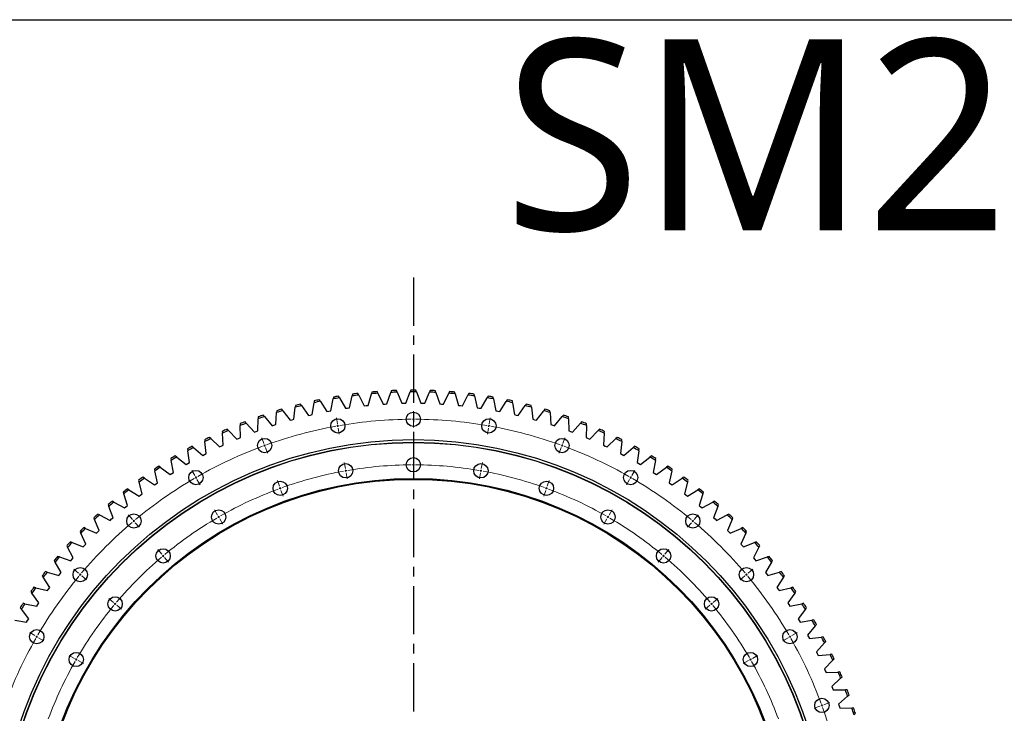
# Model space of a CAD drawing. Header units: millimetres. Extents: x -752 to 10358, y 20926 to 30006.
# Tile 7 of 15: x 1116 to 3386, y 28407 to 30006. Entities that reach past the tile are written whole.
import ezdxf

# ---------------------------------------------------------------- set-up
doc = ezdxf.new("R2010")
doc.units = ezdxf.units.MM
doc.header["$LTSCALE"] = 50
doc.linetypes.add('CENTER', pattern=[10.16, 6.35, -1.27, 1.27, -1.27])

msp = doc.modelspace()

# ---------------------------------------------------------------- linework, layer by layer
at = {"linetype": 'CENTER', "ltscale": 0.35}
msp.add_line((2023.9, 29411.7), (2023.9, 26753.1), dxfattribs=at)
at = {"color": 7, "linetype": 'Continuous', "lineweight": 25}
for p, q in [((1973, 29150.8), (1971.7, 29146.7)), ((1986.9, 29147.3), (1985.2, 29151.3)), ((2017.8, 29152), (2016.3, 29147.9)), ((2031.5, 29147.9), (2030, 29152)), ((2062.6, 29151.3), (2060.9, 29147.3)), ((2076.1, 29146.7), (2074.8, 29150.8)), ((1795.6, 29127.3), (1794.9, 29123.1)), ((1809.8, 29126.2), (1807.5, 29129.8)), ((1809.8, 29126.2), (1824.7, 29102.7)), ((1833.5, 29104.4), (1838.7, 29131.8)), ((1839.5, 29136), (1838.7, 29131.8)), ((1853.7, 29134.3), (1851.5, 29138)), ((1853.7, 29134.3), (1867.6, 29110.2)), ((1876.5, 29111.5), (1882.8, 29138.6)), ((1883.8, 29142.8), (1882.8, 29138.6)), ((1897.9, 29140.5), (1895.9, 29144.3)), ((1897.9, 29140.5), (1910.8, 29115.8)), ((1919.7, 29116.7), (1927.2, 29143.6)), ((1928.3, 29147.7), (1927.2, 29143.6)), ((1942.3, 29144.8), (1940.5, 29148.7)), ((1942.3, 29144.8), (1954.1, 29119.6)), ((1963.1, 29120.2), (1971.7, 29146.7)), ((1986.9, 29147.3), (1997.6, 29121.7)), ((2006.6, 29121.8), (2016.3, 29147.9)), ((2031.5, 29147.9), (2041.2, 29121.8)), ((2050.2, 29121.7), (2060.9, 29147.3)), ((2076.1, 29146.7), (2084.7, 29120.2)), ((2093.6, 29119.6), (2105.5, 29144.8)), ((2107.3, 29148.7), (2105.5, 29144.8)), ((2120.6, 29143.6), (2119.5, 29147.7)), ((2120.6, 29143.6), (2128.1, 29116.7)), ((2137, 29115.8), (2149.9, 29140.5)), ((2151.9, 29144.3), (2149.9, 29140.5)), ((2165, 29138.6), (2164, 29142.8)), ((2165, 29138.6), (2171.3, 29111.5)), ((2180.2, 29110.2), (2194.1, 29134.3)), ((2196.3, 29138), (2194.1, 29134.3)), ((2209.1, 29131.8), (2208.3, 29136)), ((2209.1, 29131.8), (2214.3, 29104.4)), ((2223.1, 29102.7), (2238, 29126.2)), ((2240.3, 29129.8), (2238, 29126.2)), ((2252.9, 29123.1), (2252.2, 29127.3)), ((1708.9, 29104.5), (1708.7, 29100.3)), ((1723.2, 29104.7), (1720.6, 29108.1)), ((1723.2, 29104.7), (1740, 29082.5)), ((1748.6, 29084.9), (1751.6, 29112.6)), ((1752, 29116.8), (1751.6, 29112.6)), ((1766.2, 29116.4), (1763.8, 29119.9)), ((1766.2, 29116.4), (1782.1, 29093.5)), ((1790.9, 29095.5), (1794.9, 29123.1)), ((1824.7, 29102.7), (1829.1, 29103.6)), ((1829.1, 29103.6), (1833.5, 29104.4)), ((1867.6, 29110.2), (1872, 29110.8)), ((1872, 29110.8), (1876.5, 29111.5)), ((1910.8, 29115.8), (1915.2, 29116.3)), ((1915.2, 29116.3), (1919.7, 29116.7)), ((1954.1, 29119.6), (1958.6, 29119.9)), ((1958.6, 29119.9), (1963.1, 29120.2)), ((1997.6, 29121.7), (2002.1, 29121.8)), ((2002.1, 29121.8), (2006.6, 29121.8)), ((2041.2, 29121.8), (2045.7, 29121.8)), ((2045.7, 29121.8), (2050.2, 29121.7)), ((2084.7, 29120.2), (2089.2, 29119.9)), ((2089.2, 29119.9), (2093.6, 29119.6)), ((2128.1, 29116.7), (2132.6, 29116.3)), ((2132.6, 29116.3), (2137, 29115.8)), ((2171.3, 29111.5), (2175.8, 29110.8)), ((2175.8, 29110.8), (2180.2, 29110.2)), ((2214.3, 29104.4), (2218.7, 29103.6)), ((2218.7, 29103.6), (2223.1, 29102.7)), ((2252.9, 29123.1), (2256.9, 29095.5)), ((2265.7, 29093.5), (2281.5, 29116.4)), ((2284, 29119.9), (2281.5, 29116.4)), ((2296.2, 29112.6), (2295.8, 29116.8)), ((2296.2, 29112.6), (2299.1, 29084.9)), ((2307.8, 29082.5), (2324.6, 29104.7)), ((2327.2, 29108.1), (2324.6, 29104.7)), ((2339.1, 29100.3), (2338.9, 29104.5)), ((1665.7, 29058.3), (1666.3, 29086.2)), ((1666.4, 29090.5), (1666.3, 29086.2)), ((1680.6, 29091.2), (1677.9, 29094.5)), ((1680.6, 29091.2), (1698.4, 29069.7)), ((1706.9, 29072.5), (1708.7, 29100.3)), ((1740, 29082.5), (1744.3, 29083.7)), ((1744.3, 29083.7), (1748.6, 29084.9)), ((1782.1, 29093.5), (1786.5, 29094.5)), ((1786.5, 29094.5), (1790.9, 29095.5)), ((2256.9, 29095.5), (2261.3, 29094.5)), ((2261.3, 29094.5), (2265.7, 29093.5)), ((2299.1, 29084.9), (2303.5, 29083.7)), ((2303.5, 29083.7), (2307.8, 29082.5)), ((2339.1, 29100.3), (2340.9, 29072.5)), ((2349.4, 29069.7), (2367.2, 29091.2)), ((2369.9, 29094.5), (2367.2, 29091.2)), ((2381.5, 29086.2), (2381.4, 29090.5)), ((2381.5, 29086.2), (2382.1, 29058.3)), ((1597.4, 29058.9), (1594.4, 29062)), ((1597.4, 29058.9), (1616.9, 29039)), ((1624.5, 29074.6), (1624.6, 29070.3)), ((1625.2, 29042.5), (1624.6, 29070.3)), ((1638.7, 29075.9), (1635.8, 29079.1)), ((1638.7, 29075.9), (1657.3, 29055.2)), ((1661.5, 29056.8), (1665.7, 29058.3)), ((1698.4, 29069.7), (1702.6, 29071.1)), ((1702.6, 29071.1), (1706.9, 29072.5)), ((2340.9, 29072.5), (2345.2, 29071.1)), ((2345.2, 29071.1), (2349.4, 29069.7)), ((2382.1, 29058.3), (2386.3, 29056.8)), ((2390.5, 29055.2), (2409.1, 29075.9)), ((2412, 29079.1), (2409.1, 29075.9)), ((2423.2, 29070.3), (2422.6, 29042.5)), ((2423.2, 29070.3), (2423.3, 29074.6)), ((2430.9, 29039), (2450.4, 29058.9)), ((2453.4, 29062), (2450.4, 29058.9)), ((1542.9, 29037.7), (1543.3, 29033.4)), ((1556.9, 29040.2), (1553.8, 29043.1)), ((1556.9, 29040.2), (1577.2, 29021.1)), ((1583.3, 29057), (1583.6, 29052.7)), ((1585.3, 29024.9), (1583.6, 29052.7)), ((1616.9, 29039), (1621, 29040.8)), ((1621, 29040.8), (1625.2, 29042.5)), ((1657.3, 29055.2), (1661.5, 29056.8)), ((2386.3, 29056.8), (2390.5, 29055.2)), ((2422.6, 29042.5), (2426.8, 29040.8)), ((2426.8, 29040.8), (2430.9, 29039)), ((2464.2, 29052.7), (2462.5, 29024.9)), ((2464.2, 29052.7), (2464.5, 29057)), ((2470.6, 29021.1), (2490.9, 29040.2)), ((2494, 29043.1), (2490.9, 29040.2)), ((2504.5, 29033.4), (2504.9, 29037.7)), ((1503.3, 29016.7), (1503.9, 29012.5)), ((1517.2, 29019.8), (1514, 29022.6)), ((1517.2, 29019.8), (1538.3, 29001.6)), ((1546.2, 29005.7), (1543.3, 29033.4)), ((1577.2, 29021.1), (1581.2, 29023)), ((1581.2, 29023), (1585.3, 29024.9)), ((2462.5, 29024.9), (2466.5, 29023)), ((2466.5, 29023), (2470.6, 29021.1)), ((2504.5, 29033.4), (2501.6, 29005.7)), ((2509.5, 29001.6), (2530.6, 29019.8)), ((2533.8, 29022.6), (2530.6, 29019.8)), ((2543.9, 29012.5), (2544.5, 29016.7)), ((1464.6, 28994.1), (1465.4, 28989.9)), ((1478.4, 28997.8), (1475, 29000.4)), ((1478.4, 28997.8), (1500.2, 28980.4)), ((1508, 28984.9), (1503.9, 29012.5)), ((1538.3, 29001.6), (1542.2, 29003.7)), ((1542.2, 29003.7), (1546.2, 29005.7)), ((2501.6, 29005.7), (2505.5, 29003.7)), ((2505.5, 29003.7), (2509.5, 29001.6)), ((2543.9, 29012.5), (2539.8, 28984.9)), ((2547.6, 28980.4), (2569.4, 28997.8)), ((2572.8, 29000.4), (2569.4, 28997.8)), ((2582.4, 28989.9), (2583.2, 28994.1)), ((1426.9, 28969.9), (1427.9, 28965.7)), ((1440.5, 28974.1), (1437.1, 28976.6)), ((1440.5, 28974.1), (1463.1, 28957.7)), ((1470.6, 28962.5), (1465.4, 28989.9)), ((1500.2, 28980.4), (1504.1, 28982.7)), ((1504.1, 28982.7), (1508, 28984.9)), ((2539.8, 28984.9), (2543.7, 28982.7)), ((2543.7, 28982.7), (2547.6, 28980.4)), ((2582.4, 28989.9), (2577.2, 28962.5)), ((2584.7, 28957.7), (2607.3, 28974.1)), ((2610.7, 28976.6), (2607.3, 28974.1)), ((2619.9, 28965.7), (2620.9, 28969.9)), ((1403.7, 28948.9), (1400.1, 28951.3)), ((1403.7, 28948.9), (1426.9, 28933.5)), ((1434.3, 28938.6), (1427.9, 28965.7)), ((1463.1, 28957.7), (1466.8, 28960.2)), ((1466.8, 28960.2), (1470.6, 28962.5)), ((2577.2, 28962.5), (2581, 28960.2)), ((2581, 28960.2), (2584.7, 28957.7)), ((2619.9, 28965.7), (2613.5, 28938.6)), ((2620.9, 28933.5), (2644.1, 28948.9)), ((2647.7, 28951.3), (2644.1, 28948.9)), ((1368, 28922.2), (1364.3, 28924.4)), ((1368, 28922.2), (1391.8, 28907.7)), ((1390.3, 28944.1), (1391.4, 28940)), ((1398.9, 28913.2), (1391.4, 28940)), ((1426.9, 28933.5), (1430.6, 28936.1)), ((1430.6, 28936.1), (1434.3, 28938.6)), ((2613.5, 28938.6), (2617.2, 28936.1)), ((2617.2, 28936.1), (2620.9, 28933.5)), ((2656.4, 28940), (2648.9, 28913.2)), ((2656, 28907.7), (2679.8, 28922.2)), ((2656.4, 28940), (2657.5, 28944.1)), ((2683.5, 28924.4), (2679.8, 28922.2)), ((1354.8, 28916.8), (1356.1, 28912.7)), ((1364.7, 28886.3), (1356.1, 28912.7)), ((1391.8, 28907.7), (1395.3, 28910.5)), ((1395.3, 28910.5), (1398.9, 28913.2)), ((2648.9, 28913.2), (2652.4, 28910.5)), ((2652.4, 28910.5), (2656, 28907.7)), ((2691.7, 28912.7), (2683.1, 28886.3)), ((2691.7, 28912.7), (2693, 28916.8)), ((1320.4, 28888.1), (1321.9, 28884)), ((1331.6, 28857.9), (1321.9, 28884)), ((1333.4, 28894), (1329.6, 28896)), ((1333.4, 28894), (1357.8, 28880.5)), ((1357.8, 28880.5), (1361.2, 28883.4)), ((1361.2, 28883.4), (1364.7, 28886.3)), ((2683.1, 28886.3), (2686.6, 28883.4)), ((2686.6, 28883.4), (2690, 28880.5)), ((2690, 28880.5), (2714.4, 28894)), ((2718.2, 28896), (2714.4, 28894)), ((2725.9, 28884), (2716.2, 28857.9)), ((2725.9, 28884), (2727.4, 28888.1)), ((1287.3, 28857.9), (1288.9, 28853.9)), ((1299.7, 28828.3), (1288.9, 28853.9)), ((1300, 28864.3), (1296.2, 28866.2)), ((1300, 28864.3), (1324.9, 28851.9)), ((1324.9, 28851.9), (1328.3, 28855)), ((1328.3, 28855), (1331.6, 28857.9)), ((2716.2, 28857.9), (2719.5, 28855)), ((2719.5, 28855), (2722.9, 28851.9)), ((2722.9, 28851.9), (2747.8, 28864.3)), ((2751.6, 28866.2), (2747.8, 28864.3)), ((2758.9, 28853.9), (2748.1, 28828.3)), ((2758.9, 28853.9), (2760.5, 28857.9)), ((1267.9, 28833.3), (1264, 28835.1)), ((1267.9, 28833.3), (1293.3, 28822)), ((2754.5, 28822), (2779.9, 28833.3)), ((2783.8, 28835.1), (2779.9, 28833.3)), ((1255.4, 28826.4), (1257.3, 28822.5)), ((1269.1, 28797.3), (1257.3, 28822.5)), ((1293.3, 28822), (1296.5, 28825.2)), ((1296.5, 28825.2), (1299.7, 28828.3)), ((2748.1, 28828.3), (2751.3, 28825.2)), ((2751.3, 28825.2), (2754.5, 28822)), ((2790.5, 28822.5), (2778.7, 28797.3)), ((2790.5, 28822.5), (2792.3, 28826.4)), ((1225, 28793.5), (1226.9, 28789.7)), ((1239.9, 28765.1), (1226.9, 28789.7)), ((1237.1, 28801), (1233.1, 28802.6)), ((1237.1, 28801), (1263, 28790.8)), ((1263, 28790.8), (1266, 28794)), ((1266, 28794), (1269.1, 28797.3)), ((2778.7, 28797.3), (2781.7, 28794)), ((2781.7, 28794), (2784.8, 28790.8)), ((2784.8, 28790.8), (2810.7, 28801)), ((2820.8, 28789.7), (2807.9, 28765.1)), ((2814.7, 28802.6), (2810.7, 28801)), ((2820.8, 28789.7), (2822.8, 28793.5)), ((1207.7, 28767.4), (1203.7, 28768.8)), ((1207.7, 28767.4), (1234, 28758.3)), ((1236.9, 28761.7), (1239.9, 28765.1)), ((2807.9, 28765.1), (2810.9, 28761.7)), ((2813.8, 28758.3), (2840.1, 28767.4)), ((2844.1, 28768.8), (2840.1, 28767.4)), ((1195.9, 28759.5), (1198, 28755.7)), ((1212, 28731.6), (1198, 28755.7)), ((1234, 28758.3), (1236.9, 28761.7)), ((2810.9, 28761.7), (2813.8, 28758.3)), ((2849.8, 28755.7), (2835.8, 28731.6)), ((2849.8, 28755.7), (2851.9, 28759.5)), ((1168.3, 28724.2), (1170.5, 28720.6)), ((1185.5, 28697.1), (1170.5, 28720.6)), ((1179.7, 28732.7), (1175.6, 28733.9)), ((1179.7, 28732.7), (1206.4, 28724.6)), ((1206.4, 28724.6), (1209.2, 28728.1)), ((1209.2, 28728.1), (1212, 28731.6)), ((2835.8, 28731.6), (2838.6, 28728.1)), ((2838.6, 28728.1), (2841.4, 28724.6)), ((2841.4, 28724.6), (2868.1, 28732.7)), ((2877.2, 28720.6), (2862.3, 28697.1)), ((2872.2, 28733.9), (2868.1, 28732.7)), ((2877.2, 28720.6), (2879.5, 28724.2)), ((1153.2, 28696.7), (1149.1, 28697.8)), ((1153.2, 28696.7), (1180.2, 28689.8)), ((1182.8, 28693.4), (1185.5, 28697.1)), ((2862.3, 28697.1), (2865, 28693.4)), ((2867.6, 28689.8), (2894.6, 28696.7)), ((2898.7, 28697.8), (2894.6, 28696.7)), ((1142.1, 28687.8), (1144.6, 28684.3)), ((1160.5, 28661.4), (1144.6, 28684.3)), ((1180.2, 28689.8), (1182.8, 28693.4)), ((2865, 28693.4), (2867.6, 28689.8)), ((2903.2, 28684.3), (2887.3, 28661.4)), ((2903.2, 28684.3), (2905.7, 28687.8)), ((1117.6, 28650.3), (1120.1, 28646.9)), ((1128.3, 28659.7), (1124.1, 28660.6)), ((1128.3, 28659.7), (1155.5, 28653.9)), ((1155.5, 28653.9), (1158, 28657.7)), ((1158, 28657.7), (1160.5, 28661.4)), ((2887.3, 28661.4), (2889.8, 28657.7)), ((2889.8, 28657.7), (2892.3, 28653.9)), ((2892.3, 28653.9), (2919.5, 28659.7)), ((2923.7, 28660.6), (2919.5, 28659.7)), ((2927.7, 28646.9), (2930.2, 28650.3)), ((1137, 28624.7), (1120.1, 28646.9)), ((2927.7, 28646.9), (2910.8, 28624.7)), ((1104.9, 28621.7), (1132.3, 28617.1)), ((1132.3, 28617.1), (1134.6, 28620.9)), ((1134.6, 28620.9), (1137, 28624.7)), ((2910.8, 28624.7), (2913.2, 28620.9)), ((2913.2, 28620.9), (2915.5, 28617.1)), ((2915.5, 28617.1), (2942.9, 28621.7)), ((2950.5, 28608.6), (2932.7, 28587.1)), ((2947.1, 28622.4), (2942.9, 28621.7)), ((2950.5, 28608.6), (2953.2, 28611.9)), ((2932.7, 28587.1), (2934.9, 28583.2)), ((2934.9, 28583.2), (2937.1, 28579.3)), ((2937.1, 28579.3), (2964.7, 28582.8)), ((2968.9, 28583.3), (2964.7, 28582.8)), ((2971.7, 28569.3), (2953.1, 28548.6)), ((2971.7, 28569.3), (2974.6, 28572.5)), ((2953.1, 28548.6), (2955.1, 28544.6)), ((2955.1, 28544.6), (2957.1, 28540.6)), ((2957.1, 28540.6), (2984.8, 28542.9)), ((2989.1, 28543.3), (2984.8, 28542.9)), ((2991.3, 28529.2), (2971.8, 28509.3)), ((2991.3, 28529.2), (2994.3, 28532.3)), ((2971.8, 28509.3), (2973.6, 28505.2)), ((2973.6, 28505.2), (2975.4, 28501.1)), ((2975.4, 28501.1), (3003.3, 28502.3)), ((3007.5, 28502.5), (3003.3, 28502.3)), ((3009.1, 28488.3), (3012.3, 28491.2)), ((3009.1, 28488.3), (2988.8, 28469.2)), ((2988.8, 28469.2), (2990.5, 28465.1)), ((2990.5, 28465.1), (2992.1, 28460.9)), ((2992.1, 28460.9), (3020, 28460.9)), ((3025.3, 28446.7), (3004.2, 28428.5)), ((3024.3, 28460.9), (3020, 28460.9)), ((3025.3, 28446.7), (3028.5, 28449.5)), ((3004.2, 28428.5), (3005.7, 28424.3)), ((3005.7, 28424.3), (3007.1, 28420)), ((3007.1, 28420), (3035, 28418.9)), ((3039.2, 28418.7), (3035, 28418.9)), ((3039.7, 28404.4), (3043, 28407.1))]:
    msp.add_line(p, q, dxfattribs=at)
at = {"color": 0, "linetype": 'Continuous', "lineweight": 18}
for p, q in [((2023.9, 29089.9), (2023.9, 29103.9)), ((1848.9, 29074.6), (1846.5, 29088.4)), ((2023.9, 29084.9), (2023.9, 29087.4)), ((2023.9, 29084.9), (2023.9, 29082.4)), ((2198.8, 29074.6), (2201.3, 29088.4)), ((1849.8, 29069.6), (1849.4, 29072.1)), ((1849.8, 29069.6), (1850.2, 29067.2)), ((1850.7, 29064.7), (1853.1, 29050.9)), ((2023.9, 29079.9), (2023.9, 29065.9)), ((2197.1, 29064.7), (2194.7, 29050.9)), ((2198, 29069.6), (2197.5, 29067.2)), ((2198, 29069.6), (2198.4, 29072.1)), ((1679.3, 29029.1), (1674.5, 29042.3)), ((2368.5, 29029.1), (2373.3, 29042.3)), ((1681, 29024.4), (1680.2, 29026.8)), ((1681, 29024.4), (1681.9, 29022.1)), ((1682.7, 29019.7), (1687.5, 29006.6)), ((2365.1, 29019.7), (2360.3, 29006.6)), ((2366.8, 29024.4), (2365.9, 29022.1)), ((2366.8, 29024.4), (2367.6, 29026.8)), ((2023.9, 28984.9), (2023.9, 28998.9)), ((1867.2, 28971.2), (1864.7, 28984.9)), ((1868, 28966.2), (1867.6, 28968.7)), ((2023.9, 28979.9), (2023.9, 28982.4)), ((2023.9, 28979.9), (2023.9, 28977.4)), ((2023.9, 28974.9), (2023.9, 28960.9)), ((2179.7, 28966.2), (2180.2, 28968.7)), ((2180.6, 28971.2), (2183, 28984.9)), ((1520.1, 28954.9), (1513.1, 28967)), ((1522.6, 28950.6), (1521.4, 28952.7)), ((1522.6, 28950.6), (1523.9, 28948.4)), ((1525.1, 28946.2), (1532.1, 28934.1)), ((1868, 28966.2), (1868.5, 28963.8)), ((1868.9, 28961.3), (1871.3, 28947.5)), ((2178.9, 28961.3), (2176.4, 28947.5)), ((2179.7, 28966.2), (2179.3, 28963.8)), ((2522.6, 28946.2), (2515.6, 28934.1)), ((2525.1, 28950.6), (2523.9, 28948.4)), ((2525.1, 28950.6), (2526.4, 28952.7)), ((2527.6, 28954.9), (2534.6, 28967)), ((1715.2, 28930.4), (1710.4, 28943.6)), ((1716.9, 28925.7), (1716.1, 28928.1)), ((1716.9, 28925.7), (1717.8, 28923.4)), ((2330.9, 28925.7), (2330, 28923.4)), ((2330.9, 28925.7), (2331.7, 28928.1)), ((2332.6, 28930.4), (2337.4, 28943.6)), ((1718.6, 28921), (1723.4, 28907.9)), ((2329.1, 28921), (2324.4, 28907.9)), ((1376.3, 28854.2), (1367.3, 28864.9)), ((1572.6, 28864), (1565.6, 28876.1)), ((1575.1, 28859.6), (1573.9, 28861.8)), ((1575.1, 28859.6), (1576.4, 28857.5)), ((1577.6, 28855.3), (1584.6, 28843.2)), ((2470.1, 28855.3), (2463.1, 28843.2)), ((2472.6, 28859.6), (2471.4, 28857.5)), ((2472.6, 28859.6), (2473.9, 28861.8)), ((2475.1, 28864), (2482.1, 28876.1)), ((2671.5, 28854.2), (2680.5, 28864.9)), ((1379.5, 28850.3), (1377.9, 28852.2)), ((1379.5, 28850.3), (1381.1, 28848.4)), ((1382.7, 28846.5), (1391.7, 28835.8)), ((2665.1, 28846.5), (2656.1, 28835.8)), ((2668.3, 28850.3), (2666.7, 28848.4)), ((2668.3, 28850.3), (2669.9, 28852.2)), ((1443.8, 28773.7), (1434.8, 28784.5)), ((1447, 28769.9), (1445.4, 28771.8)), ((1447, 28769.9), (1448.6, 28768)), ((1450.2, 28766.1), (1459.2, 28755.3)), ((2597.6, 28766.1), (2588.6, 28755.3)), ((2600.8, 28769.9), (2599.2, 28768)), ((2600.8, 28769.9), (2602.4, 28771.8)), ((2604, 28773.7), (2613, 28784.5)), ((1252.1, 28730), (1241.4, 28739)), ((1255.9, 28726.8), (1254, 28728.4)), ((1255.9, 28726.8), (1257.9, 28725.2)), ((1259.8, 28723.6), (1270.5, 28714.6)), ((2788, 28723.6), (2777.3, 28714.6)), ((2791.9, 28726.8), (2789.9, 28725.2)), ((2791.9, 28726.8), (2793.8, 28728.4)), ((2795.7, 28730), (2806.4, 28739)), ((1332.5, 28662.5), (1321.8, 28671.5)), ((1336.4, 28659.3), (1334.5, 28660.9)), ((1336.4, 28659.3), (1338.3, 28657.7)), ((1340.2, 28656.1), (1350.9, 28647.1)), ((2707.6, 28656.1), (2696.9, 28647.1)), ((2711.4, 28659.3), (2709.5, 28657.7)), ((2711.4, 28659.3), (2713.3, 28660.9)), ((2715.3, 28662.5), (2726, 28671.5)), ((1151.4, 28586.1), (1139.3, 28593.1)), ((1155.7, 28583.6), (1153.5, 28584.9)), ((1155.7, 28583.6), (1157.9, 28582.4)), ((2892.1, 28583.6), (2889.9, 28582.4)), ((2892.1, 28583.6), (2894.3, 28584.9)), ((2896.4, 28586.1), (2908.5, 28593.1)), ((1160, 28581.1), (1172.2, 28574.1)), ((2887.8, 28581.1), (2875.6, 28574.1)), ((1242.3, 28533.6), (1230.2, 28540.6)), ((2805.5, 28533.6), (2817.6, 28540.6)), ((1246.6, 28531.1), (1244.5, 28532.4)), ((1246.6, 28531.1), (1248.8, 28529.9)), ((1251, 28528.6), (1263.1, 28521.6)), ((2796.8, 28528.6), (2784.7, 28521.6)), ((2801.2, 28531.1), (2799, 28529.9)), ((2801.2, 28531.1), (2803.3, 28532.4)), ((2961.2, 28423.5), (2948.1, 28418.7)), ((2965.9, 28425.2), (2963.6, 28424.4)), ((2965.9, 28425.2), (2968.3, 28426.1)), ((2970.6, 28427), (2983.8, 28431.7))]:
    msp.add_line(p, q, dxfattribs=at)
msp.add_lwpolyline([(-751.9, 30006), (10358, 30006), (10358, 20926), (-751.9, 20926)], close=True)
at = {"color": 7, "linetype": 'Continuous', "lineweight": 25}
for centre, radius in [((1849.8, 29069.6), 16.5), ((2023.9, 29084.9), 16.5), ((2198, 29069.6), 16.5), ((2023.9, 28082.4), 955.5), ((1681, 29024.4), 16.5), ((2366.8, 29024.4), 16.5), ((2023.9, 28082.4), 949.5), ((2023.9, 28082.4), 949), ((2023.9, 28979.9), 16.5), ((1868, 28966.2), 16.5), ((2179.7, 28966.2), 16.5), ((2023.9, 28082.4), 866), ((2023.9, 28082.4), 864), ((1522.6, 28950.6), 16.5), ((2525.1, 28950.6), 16.5), ((1716.9, 28925.7), 16.5), ((2330.9, 28925.7), 16.5), ((1379.5, 28850.3), 16.5), ((1575.1, 28859.6), 16.5), ((2472.6, 28859.6), 16.5), ((2668.3, 28850.3), 16.5), ((1447, 28769.9), 16.5), ((2600.8, 28769.9), 16.5), ((1255.9, 28726.8), 16.5), ((2791.9, 28726.8), 16.5), ((1336.4, 28659.3), 16.5), ((2711.4, 28659.3), 16.5), ((1155.7, 28583.6), 16.5), ((2892.1, 28583.6), 16.5), ((1246.6, 28531.1), 16.5), ((2801.2, 28531.1), 16.5), ((2965.9, 28425.2), 16.5)]:
    msp.add_circle(centre, radius, dxfattribs=at)
for radius, start, end in [(1069.6, 92.0735, 92.7265), (1069.6, 89.6735, 90.3265), (1069.6, 87.2735, 87.9265), (1065.6, 101.5922, 102.4078), (1069.6, 101.6735, 102.3265), (1065.6, 99.1922, 100.0078), (1069.6, 99.2735, 99.9265), (1065.6, 96.7922, 97.6078), (1069.6, 96.8735, 97.5265), (1065.6, 94.3922, 95.2078), (1069.6, 94.4735, 95.1265), (1065.6, 91.9922, 92.8078), (1065.6, 89.5922, 90.4078), (1065.6, 87.1922, 88.0078), (1065.6, 84.7922, 85.6078), (1069.6, 84.8735, 85.5265), (1065.6, 82.3922, 83.2078), (1069.6, 82.4735, 83.1265), (1065.6, 79.9922, 80.8078), (1069.6, 80.0735, 80.7265), (1065.6, 77.5922, 78.4078), (1069.6, 77.6735, 78.3265), (1065.6, 106.3922, 107.2078), (1069.6, 106.4735, 107.1265), (1065.6, 103.9922, 104.8078), (1069.6, 104.0735, 104.7265), (1065.6, 75.1922, 76.0078), (1069.6, 75.2735, 75.9265), (1065.6, 72.7922, 73.6078), (1069.6, 72.8735, 73.5265), (1065.6, 108.7922, 109.6078), (1069.6, 108.8735, 109.5265), (1065.6, 70.3922, 71.2078), (1069.6, 70.4735, 71.1265), (1069.6, 113.6735, 114.3265), (1065.6, 113.5922, 114.4078), (1069.6, 111.2735, 111.9265), (1065.6, 111.1922, 112.0078), (1065.6, 67.9922, 68.8078), (1069.6, 68.0735, 68.7265), (1065.6, 65.5922, 66.4078), (1069.6, 65.6735, 66.3265), (1069.6, 116.0735, 116.7265), (1065.6, 115.9922, 116.8078), (1065.6, 63.1922, 64.0078), (1069.6, 63.2735, 63.9265), (1069.6, 118.4735, 119.1265), (1065.6, 118.3922, 119.2078), (1065.6, 60.7922, 61.6078), (1069.6, 60.8735, 61.5265), (1069.6, 120.8735, 121.5265), (1065.6, 120.7922, 121.6078), (1065.6, 58.3922, 59.2078), (1069.6, 58.4735, 59.1265), (1069.6, 123.2735, 123.9265), (1065.6, 123.1922, 124.0078), (1065.6, 55.9922, 56.8078), (1069.6, 56.0735, 56.7265), (1069.6, 125.6735, 126.3265), (1065.6, 125.5922, 126.4078), (1065.6, 53.5922, 54.4078), (1069.6, 53.6735, 54.3265), (1069.6, 128.0735, 128.7265), (1065.6, 127.9922, 128.8078), (1065.6, 51.1922, 52.0078), (1069.6, 51.2735, 51.9265), (1069.6, 130.4735, 131.1265), (1065.6, 130.3922, 131.2078), (1065.6, 48.7922, 49.6078), (1069.6, 48.8735, 49.5265), (1069.6, 132.8735, 133.5265), (1065.6, 132.7922, 133.6078), (1065.6, 46.3922, 47.2078), (1069.6, 46.4735, 47.1265), (1069.6, 135.2735, 135.9265), (1065.6, 135.1922, 136.0078), (1065.6, 43.9922, 44.8078), (1069.6, 44.0735, 44.7265), (1069.6, 137.6735, 138.3265), (1065.6, 137.5922, 138.4078), (1065.6, 41.5922, 42.4078), (1069.6, 41.6735, 42.3265), (1069.6, 140.0735, 140.7265), (1065.6, 139.9922, 140.8078), (1065.6, 39.1922, 40.0078), (1069.6, 39.2735, 39.9265), (1069.6, 142.4735, 143.1265), (1065.6, 142.3922, 143.2078), (1065.6, 36.7922, 37.6078), (1069.6, 36.8735, 37.5265), (1069.6, 144.8735, 145.5265), (1065.6, 144.7922, 145.6078), (1065.6, 34.3922, 35.2078), (1069.6, 34.4735, 35.1265), (1069.6, 147.2735, 147.9265), (1065.6, 147.1922, 148.0078), (1065.6, 31.9922, 32.8078), (1069.6, 32.0735, 32.7265), (1065.6, 29.5922, 30.4078), (1069.6, 29.6735, 30.3265), (1065.6, 27.1922, 28.0078), (1069.6, 27.2735, 27.9265), (1065.6, 24.7922, 25.6078), (1069.6, 24.8735, 25.5265), (1065.6, 22.3922, 23.2078), (1069.6, 22.4735, 23.1265), (1065.6, 19.9922, 20.8078), (1069.6, 20.0735, 20.7265), (1065.6, 17.5922, 18.4078), (1069.6, 17.6735, 18.3265)]:
    msp.add_arc((2023.9, 28082.4), radius, start, end, dxfattribs=at)
at = {"color": 0, "linetype": 'Continuous', "lineweight": 18}
for radius, start, end in [(1002.5, 90.2858, 99.7142), (1002.5, 90, 90.1429), (1002.5, 89.8571, 90), (1002.5, 80.2858, 89.7142), (1002.5, 100.2858, 109.7142), (1002.5, 100, 100.1429), (1002.5, 99.8571, 100), (1002.5, 80, 80.1429), (1002.5, 79.8571, 80), (1002.5, 70.2858, 79.7142), (1002.5, 110.2858, 119.7142), (1002.5, 110, 110.1429), (1002.5, 109.8571, 110), (1002.5, 70, 70.1429), (1002.5, 69.8571, 70), (1002.5, 60.2858, 69.7142), (897.5, 90.3192, 99.6808), (897.5, 90, 90.1596), (897.5, 89.8404, 90), (897.5, 80.3192, 89.6808), (1002.5, 120.2858, 129.7142), (1002.5, 120, 120.1429), (1002.5, 119.8571, 120), (897.5, 100.3192, 109.6808), (897.5, 100, 100.1596), (897.5, 99.8404, 100), (897.5, 80, 80.1596), (897.5, 79.8404, 80), (897.5, 70.3192, 79.6808), (1002.5, 60, 60.1429), (1002.5, 59.8571, 60), (1002.5, 50.2858, 59.7142), (897.5, 110.3192, 119.6808), (897.5, 110, 110.1596), (897.5, 109.8404, 110), (897.5, 70, 70.1596), (897.5, 69.8404, 70), (897.5, 60.3192, 69.6808), (897.5, 120.3192, 129.6808), (897.5, 120, 120.1596), (897.5, 119.8404, 120), (897.5, 60, 60.1596), (897.5, 59.8404, 60), (897.5, 50.3192, 59.6808), (1002.5, 130.2858, 139.7142), (1002.5, 130, 130.1429), (1002.5, 129.8571, 130), (1002.5, 50, 50.1429), (1002.5, 49.8571, 50), (1002.5, 40.2858, 49.7142), (897.5, 130.3192, 139.6808), (897.5, 130, 130.1596), (897.5, 129.8404, 130), (897.5, 50, 50.1596), (897.5, 49.8404, 50), (897.5, 40.3192, 49.6808), (1002.5, 140.2858, 149.7142), (1002.5, 140, 140.1429), (1002.5, 139.8571, 140), (1002.5, 40, 40.1429), (1002.5, 39.8571, 40), (1002.5, 30.2858, 39.7142), (897.5, 140.3192, 149.6808), (897.5, 140, 140.1596), (897.5, 139.8404, 140), (897.5, 40, 40.1596), (897.5, 39.8404, 40), (897.5, 30.3192, 39.6808), (1002.5, 150, 150.1429), (1002.5, 149.8571, 150), (1002.5, 30, 30.1429), (1002.5, 29.8571, 30), (1002.5, 150.2858, 159.7142), (1002.5, 20.2858, 29.7142), (897.5, 150.3192, 159.6808), (897.5, 150, 150.1596), (897.5, 149.8404, 150), (897.5, 30, 30.1596), (897.5, 29.8404, 30), (897.5, 20.3192, 29.6808), (1002.5, 20, 20.1429), (1002.5, 19.8571, 20), (1002.5, 10.2858, 19.7142)]:
    msp.add_arc((2023.9, 28082.4), radius, start, end, dxfattribs=at)

# ---------------------------------------------------------------- texts
at = {"insert": (2233.2, 29960.5), "char_height": 440, "width": 1063.213, "attachment_point": 1}
msp.add_mtext('{\\fYu Gothic Medium|b0|i0|c0|p0;\\C1;SM2136-2-2139AA}', dxfattribs=at)

doc.saveas('drawing.dxf')
